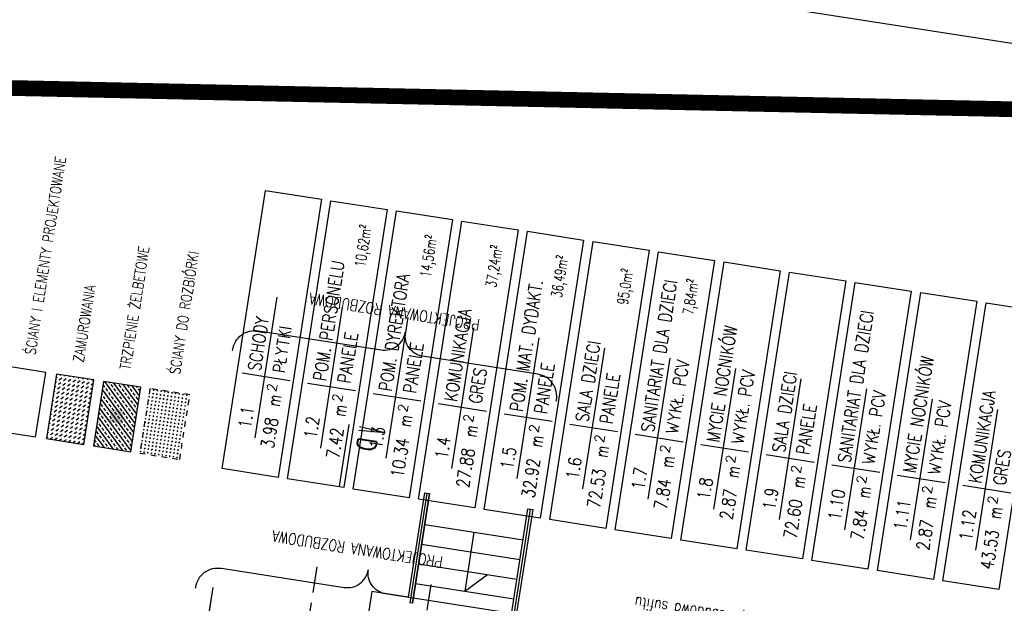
# Model space of a CAD drawing. Extents: x -38969 to 27108, y -24488 to 212598.
# Tile 148 of 256: x -9578 to -7699, y 36755 to 37870. Entities that reach past the tile are written whole.
import ezdxf
from ezdxf import colors
from ezdxf.entities.mleader import LeaderData, LeaderLine
from ezdxf.enums import TextEntityAlignment as Align
from ezdxf.math import Vec2, Vec3

# ---------------------------------------------------------------- set-up
doc = ezdxf.new("R2010")
doc.units = 0
doc.header["$LTSCALE"] = 100
doc.header["$MEASUREMENT"] = 0
doc.linetypes.add('0.7_0.7', pattern=[1.4, 0.7, -0.7])
doc.linetypes.add('DASHDOT2', pattern=[0.5, 0.25, -0.125, 0, -0.125])
doc.layers.get('0').update_dxf_attribs({"linetype": 'CONTINUOUS'})
for name, color, linetype in [('F_0-MUR', 3, 'CONTINUOUS'), ('F_0-MUW', 1, 'CONTINUOUS'), ('F_0-osie', 6, 'CONTINUOUS'), ('F_0-TXT', 123, 'CONTINUOUS'), ('F_0-znak przekroju', 3, 'CONTINUOUS'), ('F_1-HAT', 6, 'CONTINUOUS'), ('F_1-HAT 50', 6, 'CONTINUOUS'), ('F_1-mur', 3, 'CONTINUOUS'), ('F_1-MUR wyburzany', 252, 'CONTINUOUS'), ('F_1-MUW', 1, 'CONTINUOUS'), ('F_1-osie', 6, 'CONTINUOUS'), ('F_1-TXT', 123, 'CONTINUOUS'), ('T_1-MIEJSCOWY PLAN LINIE', 253, 'CONTINUOUS'), ('t_1-TXT', 123, 'CONTINUOUS')]:
    doc.layers.add(name, color=color, linetype=linetype)
doc.styles.add('ROMANS', font='ROMANS.shx', dxfattribs={"width": 0.8})
doc.styles.get("Standard").update_dxf_attribs({"font": 'romans.shx', "width": 0.7})
doc.styles.add('TXT', font='romans.shx')

# ---------------------------------------------------------------- blocks, each defined once
blk = doc.blocks.new('rdsc1')
at = {"color": 0, "extrusion": (0, 0, -1)}
for p, q in [((152.2, -7.8), (152.2, -83.4)), ((55.4, -43.6), (277.6, -43.6))]:
    blk.add_line(p, q, dxfattribs=at)
blk.add_lwpolyline([(0, 0), (439.1, 0), (439.1, -88.5), (0, -88.5)], close=True)
at = {"color": 0, "extrusion": (0, 0, -1), "style": 'TXT', "oblique": -180, "text_generation_flag": 4, "width": 0.7}
blk.add_text('m', height=20, rotation=180, dxfattribs=at).set_placement((-126.9, -54), align=Align.TOP_RIGHT)
at = {"color": 0, "extrusion": (0, 0, -1), "style": 'TXT', "oblique": -180, "text_generation_flag": 4}
blk.add_text('2', height=15, rotation=180, dxfattribs=at).set_placement((-143.3, -49.9), align=Align.TOP_RIGHT)
at = {"color": 0, "extrusion": (0, 0, -1), "style": 'TXT', "text_generation_flag": 4, "width": 0.8}
for p in [(-158.9, -41.8), (-161.5, -79.9)]:
    blk.add_attdef('', text='', height=20, rotation=180, dxfattribs=at).set_placement(p, align=Align.BOTTOM_LEFT)
for p in [(-136.4, -42.6), (-105.4, -80.7)]:
    blk.add_attdef('', text='', height=20, rotation=180, dxfattribs=at).set_placement(p, align=Align.BOTTOM_RIGHT)
at = {"color": 0, "extrusion": (0, 0, -1), "style": 'TXT', "text_generation_flag": 4, "width": 0.8, "flags": 1}
blk.add_attdef('', text='', height=20, rotation=180, dxfattribs=at).set_placement((-113.3, -117.4), align=Align.BOTTOM_LEFT)

msp = doc.modelspace()

# ---------------------------------------------------------------- hatches: boundary and pattern name
at = {"layer": 'F_1-HAT', "ltscale": 4}
h = msp.add_hatch(dxfattribs=at)
h.set_pattern_fill('DASH', color=256, scale=50, angle=135, style=0)
h.set_pattern_definition([(216.14471, (-6864.676, 31524.176), (-1.360645, -8.7334784), [6.25, -6.25])])
h.paths.add_polyline_path([(-9507.97476, 37193.20361), (-9527.17218, 37069.98243), (-9456.0304, 37058.89879), (-9436.83298, 37182.11997)])
at = {"layer": 'F_1-HAT 50'}
h = msp.add_hatch(dxfattribs=at)
h.set_pattern_fill('ANSI33', color=256, scale=50, style=0)
h.set_pattern_definition([(126.1447, (-6864.676, 31524.176), (-10.094123, -7.372833), []), (126.1447, (-6863.315, 31532.91), (-10.094123, -7.372833), [6.25, -3.125])])
h.paths.add_polyline_path([(-9366.21796, 37044.90633), (-9437.35974, 37055.98997), (-9418.16231, 37179.21115), (-9347.02053, 37168.12751)])
at = {"layer": 'F_1-MUR wyburzany', "linetype": '0.7_0.7', "ltscale": 0.15}
h = msp.add_hatch(dxfattribs=at)
h.set_pattern_fill('CROSS', color=256, scale=20, angle=135, style=0)
h.set_pattern_definition([(216.14471, (-6093.0646, 31980.228), (-1.088516, -6.9867827), [2.5, -7.5]), (306.14471, (-6094.8113, 31980.5003), (6.9867827, -1.088516), [2.5, -7.5])])
h.paths.add_polyline_path([(-9349.06344, 37042.23372), (-9329.86601, 37165.4549), (-9253.78383, 37153.60156), (-9272.98125, 37030.38038)])
at = {"layer": 'F_1-MUW', "linetype": 'Continuous'}
h = msp.add_hatch(color=256, dxfattribs=at)
h.dxf.hatch_style = 1
h.paths.add_polyline_path([(-9405.58933, 37114.25363), (-9407.51358, 37101.90263), (-9395.16257, 37099.97839), (-9393.23833, 37112.32939)])
h.paths.add_polyline_path([(-9403.66509, 37126.60464), (-9405.58933, 37114.25363), (-9393.23833, 37112.32939), (-9391.31409, 37124.68039)])
h.paths.add_polyline_path([(-9391.31409, 37124.68039), (-9393.23833, 37112.32939), (-9380.88733, 37110.40515), (-9378.96308, 37122.75615)])
h.paths.add_polyline_path([(-9393.23833, 37112.32939), (-9395.16257, 37099.97839), (-9382.81157, 37098.05414), (-9380.88733, 37110.40515)])

# ---------------------------------------------------------------- linework, layer by layer
at = {"layer": 'F_0-MUR'}
for points in [[(-9172.14551, 37237.89464), (-9171.79226, 37240.162, -0.4142135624), (-9122.75839, 37275.97675), (-8888.27539, 37239.44513, 0.4142135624), (-8842.62423, 37272.78913, 0.9074904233)], [(-8554.16625, 37141.18858), (-8553.79062, 37143.45234, 0.4142135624), (-8589.11919, 37192.83765), (-8809.28023, 37227.13796, -0.4142135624), (-8842.17159, 37273.11632, -0.9074904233)]]:
    msp.add_lwpolyline(points, format="xyb", dxfattribs=at)
at = {"layer": 'F_0-MUW', "linetype": 'Continuous'}
for p, q in [((-6859.59602, 37695.76674), (-8904.04892, 38014.28527)), ((-8828.78198, 36755.69671), (-8796.14683, 36965.16973)), ((-8806.02763, 36966.70912), (-8796.14683, 36965.16973)), ((-8641.04673, 36726.44822), (-8608.41157, 36935.92124)), ((-8636.10633, 36725.67852), (-8603.47117, 36935.15154)), ((-8631.16592, 36724.90883), (-8598.53077, 36934.38185)), ((-8608.41157, 36935.92124), (-8598.53077, 36934.38185)), ((-8805.38319, 36905.88491), (-8617.64794, 36876.63642)), ((-8811.23289, 36868.33786), (-8623.49763, 36839.08937)), ((-8817.08259, 36830.79081), (-8629.34733, 36801.54232)), ((-8822.93228, 36793.24376), (-8635.19703, 36763.99527))]:
    msp.add_line(p, q, dxfattribs=at)
at = {"layer": 'F_0-MUW'}
for p, q in [((-8806.02763, 36966.70912), (-8837.12339, 36767.11691)), ((-8801.08723, 36965.93943), (-8833.72238, 36756.46641)), ((-8796.14683, 36965.16973), (-8828.78198, 36755.69671)), ((-8906.28901, 36777.89266), (-8954.54902, 36468.12949)), ((-8837.12339, 36767.11691), (-8906.28901, 36777.89266)), ((-8828.78198, 36755.69671), (-8833.72238, 36756.46641))]:
    msp.add_line(p, q, dxfattribs=at)
at = {"layer": 'F_0-MUW', "linetype": 'Continuous'}
msp.add_lwpolyline([(-8711.51556, 36891.26067), (-8729.06466, 36778.61951), (-8685.66791, 36810.31687)], dxfattribs=at)
at = {"layer": 'F_0-osie', "linetype": 'DASHDOT2', "ltscale": 2}
for p, q in [((-9209.74826, 36785.41442), (-9471.11841, 35107.77589)), ((-9022.01301, 36756.16593), (-9283.38316, 35078.5274))]:
    msp.add_line(p, q, dxfattribs=at)
at = {"layer": 'F_0-znak przekroju', "color": 3, "linetype": 'DASHDOT2', "ltscale": 2}
for q in [(-8950.94107, 37087.06348), (-8949.40167, 37096.94428)]:
    msp.add_line((-8881.00575, 37081.22812), q, dxfattribs=at)
at = {"layer": 'F_0-znak przekroju', "color": 3, "linetype": 'DASHDOT2', "ltscale": 70}
msp.add_lwpolyline([(-8967.76139, 36979.10005), (-8967.76139, 36979.10005), (-8967.76139, 36979.10005), (-8949.40167, 37096.94428)], dxfattribs=at)
at = {"layer": 'F_1-mur', "color": 3, "ltscale": 0.6}
for points in [[(-9548.02473, 37073.23118), (-9528.82731, 37196.45236), (-9599.96909, 37207.536), (-9619.16651, 37084.31482)], [(-9456.0304, 37058.89879), (-9436.83298, 37182.11997), (-9507.97476, 37193.20361), (-9527.17218, 37069.98243)]]:
    msp.add_lwpolyline(points, close=True, dxfattribs=at)
at = {"layer": 'F_1-mur'}
for points in [[(-9242.80953, 36784.32838), (-9242.45628, 36786.59574, -0.4142135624), (-9193.42241, 36822.4105), (-8958.93941, 36785.87887, 0.4142135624), (-8913.28825, 36819.22287, 0.9074904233)], [(-8624.83027, 36687.62233), (-8624.45464, 36689.88609, 0.4142135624), (-8659.78321, 36739.2714), (-8879.94425, 36773.57171, -0.4142135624), (-8912.83561, 36819.55006, -0.9074904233)]]:
    msp.add_lwpolyline(points, format="xyb", dxfattribs=at)
at = {"layer": 'F_1-MUR wyburzany', "linetype": '0.7_0.7', "ltscale": 0.15}
msp.add_lwpolyline([(-9272.98125, 37030.38038), (-9253.78383, 37153.60156), (-9329.86601, 37165.4549), (-9349.06344, 37042.23372)], close=True, dxfattribs=at)
at = {"layer": 'F_1-MUW', "ltscale": 0.6}
msp.add_lwpolyline([(-9366.21796, 37044.90633), (-9347.02053, 37168.12751), (-9418.16231, 37179.21115), (-9437.35974, 37055.98997)], close=True, dxfattribs=at)
at = {"layer": 'F_1-osie', "linetype": 'DASHDOT2', "ltscale": 2}
for p, q in [((-9011.2314, 36825.36913), (-9283.38316, 35078.5274)), ((-8793.85373, 36791.50246), (-9066.0055, 35044.66073)), ((-9211.47162, 36774.35286), (-9471.11841, 35107.77589))]:
    msp.add_line(p, q, dxfattribs=at)
at = {"layer": 'T_1-MIEJSCOWY PLAN LINIE', "color": 251, "ltscale": 4, "true_color": 0x525252, "const_width": 30}
msp.add_lwpolyline([(-12973.33075, 21105.35589), (-16452.52825, 21828.75363), (-16634.91089, 22239.58447), (-15394.59554, 23662.45758), (-14165.30589, 25484.9322), (-13295.28578, 27319.7396), (-13182.65149, 28701.46565), (-14553.73696, 30897.57443), (-16494.55953, 33772.03594), (-18248.57749, 35852.12814), (-18097.60279, 36389.20545), (-16186.27479, 37124.99611), (-12952.41657, 37693.83188), (-11749.90827, 37785.24612), (-7490.79159, 37694.80045), (-4671.43399, 37522.51156), (-4319.37636, 37467.66222), (-2835.33128, 37009.61468), (2178.25305, 34623.1487), (1495.07615, 31389.84378), (1056.67825, 19262.42304), (-2359.65605, 19448.81005)], dxfattribs=at)

# ---------------------------------------------------------------- block references
at = {"layer": 'F_1-TXT', "color": 1}
ref = msp.add_blockref('rdsc1', (-9192.1347, 37012.69212), dxfattribs=dict(at, xscale=1.223999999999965, yscale=1.223999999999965, zscale=1.223999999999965, rotation=81.14470898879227))
ref.add_attrib('R-FLOOR', 'PŁYTKI', dxfattribs={"layer": '0', "color": 0, "extrusion": (0, 0, -1), "height": 24.48, "rotation": 98.85529101, "style": 'TXT', "text_generation_flag": 4, "width": 0.8}).set_placement((9065.12021, 37192.97662), align=Align.BOTTOM_LEFT)
ref.add_attrib('R-SURF', '3.98', dxfattribs={"layer": '0', "color": 0, "extrusion": (0, 0, -1), "height": 24.48, "rotation": 98.85529101, "style": 'TXT', "text_generation_flag": 4, "width": 0.8}).set_placement((9077.52166, 37106.89915), align=Align.BOTTOM_RIGHT)
ref.add_attrib('R-NUM', '1.1', (9137.27121, 37088.34122), dxfattribs={"layer": '0', "color": 3, "extrusion": (0, 0, -1), "height": 24.48, "rotation": 98.85529101, "style": 'TXT', "text_generation_flag": 4, "width": 0.8})
ref.add_attrib('R-NAME', 'SCHODY', dxfattribs={"layer": '0', "color": 1, "extrusion": (0, 0, -1), "height": 24.48, "rotation": 98.85529101, "style": 'TXT', "text_generation_flag": 4, "width": 0.8}).set_placement((9111.5943, 37197.01953), align=Align.BOTTOM_LEFT)
ref = msp.add_blockref('rdsc1', (-9067.06116, 36993.2061), dxfattribs=dict(at, xscale=1.223999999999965, yscale=1.223999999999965, zscale=1.223999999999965, rotation=81.14470898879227))
ref.add_attrib('R-FLOOR', 'PANELE', dxfattribs={"layer": '0', "color": 0, "extrusion": (0, 0, -1), "height": 24.48, "rotation": 98.85529101, "style": 'TXT', "text_generation_flag": 4, "width": 0.8}).set_placement((8940.04667, 37173.49061), align=Align.BOTTOM_LEFT)
ref.add_attrib('R-SURF', '7.42', dxfattribs={"layer": '0', "color": 0, "extrusion": (0, 0, -1), "height": 24.48, "rotation": 98.85529101, "style": 'TXT', "text_generation_flag": 4, "width": 0.8}).set_placement((8952.44812, 37087.41313), align=Align.BOTTOM_RIGHT)
ref.add_attrib('R-NUM', '1.2', (9012.19767, 37068.8552), dxfattribs={"layer": '0', "color": 3, "extrusion": (0, 0, -1), "height": 24.48, "rotation": 98.85529101, "style": 'TXT', "text_generation_flag": 4, "width": 0.8})
ref.add_attrib('R-NAME', 'POM. PERSONELU', dxfattribs={"layer": '0', "color": 1, "extrusion": (0, 0, -1), "height": 24.48, "rotation": 98.85529101, "style": 'TXT', "text_generation_flag": 4, "width": 0.8}).set_placement((8986.52077, 37177.53352), align=Align.BOTTOM_LEFT)
ref = msp.add_blockref('rdsc1', (-8941.98762, 36973.72009), dxfattribs=dict(at, xscale=1.223999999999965, yscale=1.223999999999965, zscale=1.223999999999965, rotation=81.14470898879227))
ref.add_attrib('R-FLOOR', 'PANELE', dxfattribs={"layer": '0', "color": 0, "extrusion": (0, 0, -1), "height": 24.48, "rotation": 98.85529101, "style": 'TXT', "text_generation_flag": 4, "width": 0.8}).set_placement((8814.97313, 37154.00459), align=Align.BOTTOM_LEFT)
ref.add_attrib('R-SURF', '10.34', dxfattribs={"layer": '0', "color": 0, "extrusion": (0, 0, -1), "height": 24.48, "rotation": 98.85529101, "style": 'TXT', "text_generation_flag": 4, "width": 0.8}).set_placement((8827.37458, 37067.92712), align=Align.BOTTOM_RIGHT)
ref.add_attrib('R-NUM', '1.3', (8887.12414, 37049.36919), dxfattribs={"layer": '0', "color": 3, "extrusion": (0, 0, -1), "height": 24.48, "rotation": 98.85529101, "style": 'TXT', "text_generation_flag": 4, "width": 0.8})
ref.add_attrib('R-NAME', 'POM. DYREKTORA', dxfattribs={"layer": '0', "color": 1, "extrusion": (0, 0, -1), "height": 24.48, "rotation": 98.85529101, "style": 'TXT', "text_generation_flag": 4, "width": 0.8}).set_placement((8861.44723, 37158.0475), align=Align.BOTTOM_LEFT)
ref = msp.add_blockref('rdsc1', (-8816.91408, 36954.23407), dxfattribs=dict(at, xscale=1.223999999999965, yscale=1.223999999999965, zscale=1.223999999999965, rotation=81.14470898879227))
ref.add_attrib('R-FLOOR', 'GRES', dxfattribs={"layer": '0', "color": 0, "extrusion": (0, 0, -1), "height": 24.48, "rotation": 98.85529101, "style": 'TXT', "text_generation_flag": 4, "width": 0.8}).set_placement((8689.89959, 37134.51858), align=Align.BOTTOM_LEFT)
ref.add_attrib('R-SURF', '27.88', dxfattribs={"layer": '0', "color": 0, "extrusion": (0, 0, -1), "height": 24.48, "rotation": 98.85529101, "style": 'TXT', "text_generation_flag": 4, "width": 0.8}).set_placement((8702.30104, 37048.4411), align=Align.BOTTOM_RIGHT)
ref.add_attrib('R-NUM', '1.4', (8762.0506, 37029.88317), dxfattribs={"layer": '0', "color": 3, "extrusion": (0, 0, -1), "height": 24.48, "rotation": 98.85529101, "style": 'TXT', "text_generation_flag": 4, "width": 0.8})
ref.add_attrib('R-NAME', 'KOMUNIKACJA', dxfattribs={"layer": '0', "color": 1, "extrusion": (0, 0, -1), "height": 24.48, "rotation": 98.85529101, "style": 'TXT', "text_generation_flag": 4, "width": 0.8}).set_placement((8736.37369, 37138.56149), align=Align.BOTTOM_LEFT)
ref = msp.add_blockref('rdsc1', (-8691.84055, 36934.74806), dxfattribs=dict(at, xscale=1.223999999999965, yscale=1.223999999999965, zscale=1.223999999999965, rotation=81.14470898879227))
ref.add_attrib('R-FLOOR', 'PANELE', dxfattribs={"layer": '0', "color": 0, "extrusion": (0, 0, -1), "height": 24.48, "rotation": 98.85529101, "style": 'TXT', "text_generation_flag": 4, "width": 0.8}).set_placement((8564.82605, 37115.03256), align=Align.BOTTOM_LEFT)
ref.add_attrib('R-SURF', '32.92', dxfattribs={"layer": '0', "color": 0, "extrusion": (0, 0, -1), "height": 24.48, "rotation": 98.85529101, "style": 'TXT', "text_generation_flag": 4, "width": 0.8}).set_placement((8577.22751, 37028.95509), align=Align.BOTTOM_RIGHT)
ref.add_attrib('R-NUM', '1.5', (8636.97706, 37010.39716), dxfattribs={"layer": '0', "color": 3, "extrusion": (0, 0, -1), "height": 24.48, "rotation": 98.85529101, "style": 'TXT', "text_generation_flag": 4, "width": 0.8})
ref.add_attrib('R-NAME', 'POM. MAT. DYDAKT.', dxfattribs={"layer": '0', "color": 1, "extrusion": (0, 0, -1), "height": 24.48, "rotation": 98.85529101, "style": 'TXT', "text_generation_flag": 4, "width": 0.8}).set_placement((8611.30015, 37119.07547), align=Align.BOTTOM_LEFT)
ref = msp.add_blockref('rdsc1', (-8566.76701, 36915.26204), dxfattribs=dict(at, xscale=1.223999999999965, yscale=1.223999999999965, zscale=1.223999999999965, rotation=81.14470898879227))
ref.add_attrib('R-FLOOR', 'PANELE', dxfattribs={"layer": '0', "color": 0, "extrusion": (0, 0, -1), "height": 24.48, "rotation": 98.85529101, "style": 'TXT', "text_generation_flag": 4, "width": 0.8}).set_placement((8439.75251, 37095.54655), align=Align.BOTTOM_LEFT)
ref.add_attrib('R-SURF', '72.53', dxfattribs={"layer": '0', "color": 0, "extrusion": (0, 0, -1), "height": 24.48, "rotation": 98.85529101, "style": 'TXT', "text_generation_flag": 4, "width": 0.8}).set_placement((8452.15397, 37009.46907), align=Align.BOTTOM_RIGHT)
ref.add_attrib('R-NUM', '1.6', (8511.90352, 36990.91114), dxfattribs={"layer": '0', "color": 3, "extrusion": (0, 0, -1), "height": 24.48, "rotation": 98.85529101, "style": 'TXT', "text_generation_flag": 4, "width": 0.8})
ref.add_attrib('R-NAME', 'SALA DZIECI', dxfattribs={"layer": '0', "color": 1, "extrusion": (0, 0, -1), "height": 24.48, "rotation": 98.85529101, "style": 'TXT', "text_generation_flag": 4, "width": 0.8}).set_placement((8486.22661, 37099.58946), align=Align.BOTTOM_LEFT)
ref = msp.add_blockref('rdsc1', (-8441.69347, 36895.77603), dxfattribs=dict(at, xscale=1.223999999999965, yscale=1.223999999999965, zscale=1.223999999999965, rotation=81.14470898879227))
ref.add_attrib('R-FLOOR', 'WYKŁ. PCV', dxfattribs={"layer": '0', "color": 0, "extrusion": (0, 0, -1), "height": 24.48, "rotation": 98.85529101, "style": 'TXT', "text_generation_flag": 4, "width": 0.8}).set_placement((8314.67898, 37076.06053), align=Align.BOTTOM_LEFT)
ref.add_attrib('R-SURF', '7.84', dxfattribs={"layer": '0', "color": 0, "extrusion": (0, 0, -1), "height": 24.48, "rotation": 98.85529101, "style": 'TXT', "text_generation_flag": 4, "width": 0.8}).set_placement((8327.08043, 36989.98306), align=Align.BOTTOM_RIGHT)
ref.add_attrib('R-NUM', '1.7', (8386.82998, 36971.42513), dxfattribs={"layer": '0', "color": 3, "extrusion": (0, 0, -1), "height": 24.48, "rotation": 98.85529101, "style": 'TXT', "text_generation_flag": 4, "width": 0.8})
ref.add_attrib('R-NAME', 'SANITARIAT DLA DZIECI', dxfattribs={"layer": '0', "color": 1, "extrusion": (0, 0, -1), "height": 24.48, "rotation": 98.85529101, "style": 'TXT', "text_generation_flag": 4, "width": 0.8}).set_placement((8361.15308, 37080.10344), align=Align.BOTTOM_LEFT)
ref = msp.add_blockref('rdsc1', (-8316.61993, 36876.29001), dxfattribs=dict(at, xscale=1.223999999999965, yscale=1.223999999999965, zscale=1.223999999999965, rotation=81.14470898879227))
ref.add_attrib('R-FLOOR', 'WYKŁ. PCV', dxfattribs={"layer": '0', "color": 0, "extrusion": (0, 0, -1), "height": 24.48, "rotation": 98.85529101, "style": 'TXT', "text_generation_flag": 4, "width": 0.8}).set_placement((8189.60544, 37056.57452), align=Align.BOTTOM_LEFT)
ref.add_attrib('R-SURF', '2.87', dxfattribs={"layer": '0', "color": 0, "extrusion": (0, 0, -1), "height": 24.48, "rotation": 98.85529101, "style": 'TXT', "text_generation_flag": 4, "width": 0.8}).set_placement((8202.00689, 36970.49704), align=Align.BOTTOM_RIGHT)
ref.add_attrib('R-NUM', '1.8', (8261.75645, 36951.93911), dxfattribs={"layer": '0', "color": 3, "extrusion": (0, 0, -1), "height": 24.48, "rotation": 98.85529101, "style": 'TXT', "text_generation_flag": 4, "width": 0.8})
ref.add_attrib('R-NAME', 'MYCIE NOCNIKÓW', dxfattribs={"layer": '0', "color": 1, "extrusion": (0, 0, -1), "height": 24.48, "rotation": 98.85529101, "style": 'TXT', "text_generation_flag": 4, "width": 0.8}).set_placement((8236.07954, 37060.61743), align=Align.BOTTOM_LEFT)
ref = msp.add_blockref('rdsc1', (-8191.54639, 36856.804), dxfattribs=dict(at, xscale=1.223999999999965, yscale=1.223999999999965, zscale=1.223999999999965, rotation=81.14470898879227))
ref.add_attrib('R-FLOOR', 'PANELE ', dxfattribs={"layer": '0', "color": 0, "extrusion": (0, 0, -1), "height": 24.48, "rotation": 98.85529101, "style": 'TXT', "text_generation_flag": 4, "width": 0.8}).set_placement((8064.5319, 37037.0885), align=Align.BOTTOM_LEFT)
ref.add_attrib('R-SURF', '72.60', dxfattribs={"layer": '0', "color": 0, "extrusion": (0, 0, -1), "height": 24.48, "rotation": 98.85529101, "style": 'TXT', "text_generation_flag": 4, "width": 0.8}).set_placement((8076.93335, 36951.01103), align=Align.BOTTOM_RIGHT)
ref.add_attrib('R-NUM', '1.9', (8136.68291, 36932.4531), dxfattribs={"layer": '0', "color": 3, "extrusion": (0, 0, -1), "height": 24.48, "rotation": 98.85529101, "style": 'TXT', "text_generation_flag": 4, "width": 0.8})
ref.add_attrib('R-NAME', 'SALA DZIECI', dxfattribs={"layer": '0', "color": 1, "extrusion": (0, 0, -1), "height": 24.48, "rotation": 98.85529101, "style": 'TXT', "text_generation_flag": 4, "width": 0.8}).set_placement((8111.006, 37041.13141), align=Align.BOTTOM_LEFT)
ref = msp.add_blockref('rdsc1', (-8066.47286, 36837.31798), dxfattribs=dict(at, xscale=1.223999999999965, yscale=1.223999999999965, zscale=1.223999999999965, rotation=81.14470898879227))
ref.add_attrib('R-FLOOR', 'WYKŁ. PCV', dxfattribs={"layer": '0', "color": 0, "extrusion": (0, 0, -1), "height": 24.48, "rotation": 98.85529101, "style": 'TXT', "text_generation_flag": 4, "width": 0.8}).set_placement((7939.45836, 37017.60249), align=Align.BOTTOM_LEFT)
ref.add_attrib('R-SURF', '7.84', dxfattribs={"layer": '0', "color": 0, "extrusion": (0, 0, -1), "height": 24.48, "rotation": 98.85529101, "style": 'TXT', "text_generation_flag": 4, "width": 0.8}).set_placement((7951.85981, 36931.52501), align=Align.BOTTOM_RIGHT)
ref.add_attrib('R-NUM', '1.10', (8011.60937, 36912.96708), dxfattribs={"layer": '0', "color": 3, "extrusion": (0, 0, -1), "height": 24.48, "rotation": 98.85529101, "style": 'TXT', "text_generation_flag": 4, "width": 0.8})
ref.add_attrib('R-NAME', 'SANITARIAT DLA DZIECI', dxfattribs={"layer": '0', "color": 1, "extrusion": (0, 0, -1), "height": 24.48, "rotation": 98.85529101, "style": 'TXT', "text_generation_flag": 4, "width": 0.8}).set_placement((7985.93246, 37021.6454), align=Align.BOTTOM_LEFT)
ref = msp.add_blockref('rdsc1', (-7941.39932, 36817.83197), dxfattribs=dict(at, xscale=1.223999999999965, yscale=1.223999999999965, zscale=1.223999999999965, rotation=81.14470898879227))
ref.add_attrib('R-FLOOR', 'WYKŁ. PCV', dxfattribs={"layer": '0', "color": 0, "extrusion": (0, 0, -1), "height": 24.48, "rotation": 98.85529101, "style": 'TXT', "text_generation_flag": 4, "width": 0.8}).set_placement((7814.38482, 36998.11647), align=Align.BOTTOM_LEFT)
ref.add_attrib('R-SURF', '2.87', dxfattribs={"layer": '0', "color": 0, "extrusion": (0, 0, -1), "height": 24.48, "rotation": 98.85529101, "style": 'TXT', "text_generation_flag": 4, "width": 0.8}).set_placement((7826.78628, 36912.039), align=Align.BOTTOM_RIGHT)
ref.add_attrib('R-NUM', '1.11', (7886.53583, 36893.48107), dxfattribs={"layer": '0', "color": 3, "extrusion": (0, 0, -1), "height": 24.48, "rotation": 98.85529101, "style": 'TXT', "text_generation_flag": 4, "width": 0.8})
ref.add_attrib('R-NAME', 'MYCIE NOCNIKÓW', dxfattribs={"layer": '0', "color": 1, "extrusion": (0, 0, -1), "height": 24.48, "rotation": 98.85529101, "style": 'TXT', "text_generation_flag": 4, "width": 0.8}).set_placement((7860.85892, 37002.15938), align=Align.BOTTOM_LEFT)
ref = msp.add_blockref('rdsc1', (-7816.32578, 36798.34595), dxfattribs=dict(at, xscale=1.223999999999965, yscale=1.223999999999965, zscale=1.223999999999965, rotation=81.14470898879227))
ref.add_attrib('R-FLOOR', 'GRES', dxfattribs={"layer": '0', "color": 0, "extrusion": (0, 0, -1), "height": 24.48, "rotation": 98.85529101, "style": 'TXT', "text_generation_flag": 4, "width": 0.8}).set_placement((7689.31129, 36978.63046), align=Align.BOTTOM_LEFT)
ref.add_attrib('R-SURF', '43.53', dxfattribs={"layer": '0', "color": 0, "extrusion": (0, 0, -1), "height": 24.48, "rotation": 98.85529101, "style": 'TXT', "text_generation_flag": 4, "width": 0.8}).set_placement((7701.71274, 36892.55298), align=Align.BOTTOM_RIGHT)
ref.add_attrib('R-NUM', '1.12', (7761.46229, 36873.99505), dxfattribs={"layer": '0', "color": 3, "extrusion": (0, 0, -1), "height": 24.48, "rotation": 98.85529101, "style": 'TXT', "text_generation_flag": 4, "width": 0.8})
ref.add_attrib('R-NAME', 'KOMUNIKACJA', dxfattribs={"layer": '0', "color": 1, "extrusion": (0, 0, -1), "height": 24.48, "rotation": 98.85529101, "style": 'TXT', "text_generation_flag": 4, "width": 0.8}).set_placement((7735.78539, 36982.67337), align=Align.BOTTOM_LEFT)

# ---------------------------------------------------------------- texts
at = {"layer": 'F_0-TXT', "style": 'ROMANS', "width": 0.8}
msp.add_text('PROJEKTOWANA ROZBUDOWA', height=21.464352, rotation=171.14470899, dxfattribs=at).set_placement((-8699.07198, 37297.74873))
at = {"layer": 'F_0-znak przekroju', "style": 'ROMANS', "width": 0.8}
msp.add_text('D', height=35, rotation=261.14470899, dxfattribs=at).set_placement((-8931.42809, 37073.74188))
at = {"layer": 'F_1-mur', "style": 'ROMANS', "width": 0.8}
for s, p in [('PROJEKTOWANA ROZBUDOWA', (-8769.736, 36844.18248)), ('przebudowa sufitu', (-8194.28659, 36735.52404))]:
    msp.add_text(s, height=21.464352, rotation=171.14470899, dxfattribs=at).set_placement(p)
at = {"layer": 'F_1-TXT', "ltscale": 0.6, "char_height": 20, "attachment_point": 4, "rotation": 81.14470899, "style": 'ROMANS'}
for s, insert in [('ŚCIANY I ELEMENTY PROJEKTOWANE', (-9558.61565, 37230.35676)), ('TRZPIENIE ŻELBETOWE', (-9377.37349, 37202.11988)), ('ŚCIANY DO ROZBIÓRKI', (-9282.73616, 37193.22841)), ('ZAMUROWANIA', (-9466.62132, 37216.02437))]:
    msp.add_mtext(s, dxfattribs=dict(at, insert=insert))
at = {"layer": 'F_1-TXT', "color": 1, "char_height": 20.4, "width": 98.5980325, "attachment_point": 5, "rotation": 81.14470899}
for s, insert in [('10,62m²', (-8920.01188, 37437.42612)), ('14,56m²', (-8794.93834, 37417.94011)), ('37,24m²', (-8669.86481, 37398.45409)), ('36,49m²', (-8544.79127, 37378.96808)), ('95,0m²', (-8419.71773, 37359.48206)), ('7,84m²', (-8294.64419, 37339.99605))]:
    msp.add_mtext(s, dxfattribs=dict(at, insert=insert))

# ---------------------------------------------------------------- leaders
at = {"layer": 'F_1-TXT'}
ml = msp.add_multileader_mtext('Standard', dxfattribs=at)
ml.set_content('skł. porządkowy', color=256, style='ROMANS')
ml.set_leader_properties()
ml.build(insert=Vec2(0, 0))
ml.multileader.update_dxf_attribs({"arrow_head_size": 6})
ctx = ml.context
ctx.base_point, ctx.char_height, ctx.arrow_head_size, ctx.landing_gap_size, ctx.plane_origin, ctx.plane_x_axis, ctx.plane_y_axis = Vec3(-8102.11473, 39084.89628), 20, 6, 3, Vec3(-7776.5826, 39225.78801), Vec3(0.1539394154, 0.9880802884), Vec3(-0.9880802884, 0.1539394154)
notes = []
notes.append((ctx, [(0, (0, 0, 0), (0, 0), (1, 0), 1, [])]))
ctx.mtext.insert, ctx.mtext.text_direction, ctx.mtext.rotation, ctx.mtext.flow_direction = Vec3(-8114.82732, 39089.91305), Vec3(0.1539394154, 0.9880802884), 1.4162423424, 5
at = {"layer": 't_1-TXT', "ltscale": 0.6}
ml = msp.add_multileader_mtext('Standard', dxfattribs=at)
ml.set_content('ppp=297,30', color=256)
ml.set_leader_properties()
ml.build(insert=Vec2(0, 0))
ml.multileader.update_dxf_attribs({"dogleg_length": 0.36, "arrow_head_size": 0.09})
ctx = ml.context
ctx.base_point, ctx.char_height, ctx.arrow_head_size, ctx.landing_gap_size, ctx.plane_origin, ctx.plane_x_axis, ctx.plane_y_axis = Vec3(-32072.77193, 59913.30266), 100, 0.09, 0.045, Vec3(-30900.37988, 64272.54371), Vec3(0.081927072, 0.996638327), Vec3(-0.996638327, 0.081927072)
notes.append((ctx, [(0, (0, 0, 0), (0, 0), (1, 0), 1, [])]))
ctx.mtext.insert, ctx.mtext.text_direction, ctx.mtext.rotation, ctx.mtext.flow_direction = Vec3(-32139.2108, 59918.80931), Vec3(0.081927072, 0.996638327), 1.4887773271, 5
ml = msp.add_multileader_mtext('Standard', dxfattribs=at)
ml.set_content('1kond.', color=256)
ml.set_leader_properties()
ml.build(insert=Vec2(0, 0))
ml.multileader.update_dxf_attribs({"dogleg_length": 0.36, "arrow_head_size": 0.09})
ctx = ml.context
ctx.base_point, ctx.char_height, ctx.arrow_head_size, ctx.landing_gap_size, ctx.plane_origin, ctx.plane_x_axis, ctx.plane_y_axis = Vec3(-32578.38797, 60152.18437), 100, 0.09, 0.045, Vec3(-31833.25262, 57759.6945), Vec3(0.0858985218, 0.9963038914), Vec3(-0.9963038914, 0.0858985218)
ctx.text_align_type = 2
notes.append((ctx, [(0, (0, 0, 0), (0, 0), (1, 0), 1, [])]))
ctx.mtext.insert, ctx.mtext.text_direction, ctx.mtext.rotation, ctx.mtext.alignment, ctx.mtext.flow_direction = Vec3(-32597.43945, 60513.29581), Vec3(0.0858985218, 0.9963038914), 1.4847918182, 3, 5
for ctx, leaders in notes:
    for number, flags, end, landing, length, lines in leaders:
        leader = LeaderData()
        leader.index, (leader.has_last_leader_line, leader.has_dogleg_vector, leader.attachment_direction) = number, flags
        leader.last_leader_point, leader.dogleg_vector, leader.dogleg_length = Vec3(end), Vec3(landing), length
        for number, points, colour, breaks in lines:
            line = LeaderLine()
            line.index, line.vertices, line.color, line.breaks = number, Vec3.list(points), colors.encode_raw_color(colour), breaks
            leader.lines.append(line)
        ctx.leaders.append(leader)

doc.saveas('drawing.dxf')
